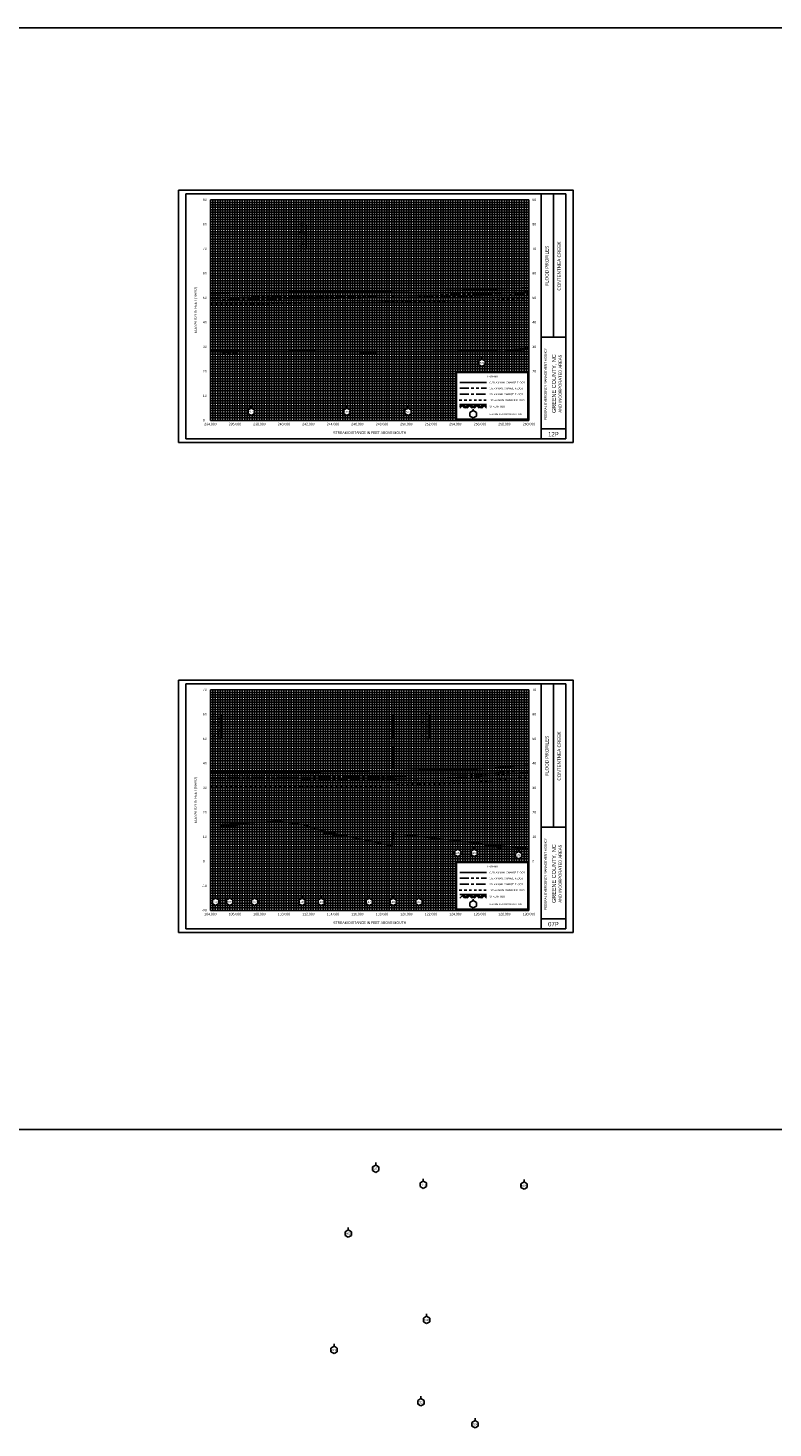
# Model space of a CAD drawing. Header units: inches. Extents: x -55 to 252, y 12 to 170.
# Tile 3 of 12: x 6 to 37, y 18 to 75. Entities that reach past the tile are written whole.
import ezdxf
from ezdxf.enums import TextEntityAlignment as Align

# ---------------------------------------------------------------- set-up
doc = ezdxf.new("R2010")
doc.units = ezdxf.units.IN
doc.header["$LTSCALE"] = 0.3
doc.header["$MEASUREMENT"] = 0
doc.set_wipeout_variables(frame=1)
for name, pattern in [('CENTER', [2, 1.25, -0.25, 0.25, -0.25]), ('DOT', [0.25, 0, -0.25]), ('HIDDEN', [0.375, 0.25, -0.125]), ('PHANTOM', [2.5, 1.25, -0.25, 0.25, -0.25, 0.25, -0.25])]:
    doc.linetypes.add(name, pattern=pattern)
doc.layers.get('0').update_dxf_attribs({"color": 3, "plot": 0})
for name, color, linetype in [('1', 5, 'Continuous'), ('2', 50, 'Continuous'), ('3', 9, 'DOT'), ('7', 7, 'Continuous'), ('LEGEND_BOX', 7, 'Continuous'), ('ROCK', 7, 'Continuous'), ('STREAM', 5, 'Continuous'), ('STRUCTURE', 30, 'Continuous'), ('TEXT', 255, 'Continuous'), ('WS10', 4, 'HIDDEN'), ('WS100', 5, 'PHANTOM'), ('WS50', 1, 'CENTER'), ('WS500', 1, 'Continuous'), ('XSEC', 7, 'Continuous')]:
    doc.layers.add(name, color=color, linetype=linetype)
doc.styles.add('ARIAL', font='ARIAL.TTF')
doc.styles.add('xs', font='ARIAL.TTF')

# ---------------------------------------------------------------- blocks, each defined once
blk = doc.blocks.new('rock')
at = {"layer": 'STREAM'}
for p, q in [((0.171, 0.001), (0.147, -0.023)), ((0.209, 0.001), (0.147, -0.061)), ((0.247, 0.001), (0.147, -0.099)), ((0.251, 0.001), (0.351, -0.099)), ((0.375, 0.001), (0.313, -0.061)), ((0.413, 0.001), (0.332, -0.08)), ((0.451, 0.001), (0.351, -0.099)), ((0.451, 0.001), (0.551, -0.099)), ((0.575, 0.001), (0.513, -0.061)), ((0.613, 0.001), (0.532, -0.08)), ((0.651, 0.001), (0.551, -0.099)), ((0.651, 0.001), (0.751, -0.099)), ((0.776, 0.001), (0.713, -0.061)), ((0.813, 0.001), (0.732, -0.08)), ((0.851, 0.001), (0.751, -0.099)), ((0.851, 0.001), (0.88, -0.028)), ((0.211, -0.034), (0.275, -0.099)), ((0.23, -0.016), (0.313, -0.099)), ((0.413, -0.036), (0.475, -0.099)), ((0.432, -0.018), (0.513, -0.099)), ((0.613, -0.036), (0.676, -0.099)), ((0.632, -0.018), (0.713, -0.099)), ((0.813, -0.036), (0.876, -0.099)), ((0.832, -0.018), (0.88, -0.066))]:
    blk.add_line(p, q, dxfattribs=at)
blk = doc.blocks.new('V_BASE')
blk.add_line((0, 0), (0, 1))
blk = doc.blocks.new('wipeout')
blk.add_wipeout([(0, 0.15), (-0.129917, 0.075), (-0.129917, -0.075), (0, -0.15), (0.129917, -0.075), (0.129917, 0.075)])
blk = doc.blocks.new('xsec')
blk.add_line((0, 0.35), (0, 0.25))
blk.add_blockref('wipeout', (0, 0.1))
for p, q in [((-0.13, 0.175), (0, 0.25)), ((-0.13, 0.025), (-0.13, 0.175)), ((0, -0.05), (-0.13, 0.025)), ((0.13, 0.175), (0, 0.25)), ((0, 0.25), (0, 0.25)), ((0, -0.05), (0.13, 0.025)), ((0.13, 0.025), (0.13, 0.175))]:
    blk.add_line(p, q)

msp = doc.modelspace()

# ---------------------------------------------------------------- linework, layer by layer
at = {"color": 252}
for points in [[(12.586, 68.777), (28.686, 68.777), (28.686, 58.477), (12.586, 58.477)], [(12.586, 48.777), (28.686, 48.777), (28.686, 38.477), (12.586, 38.477)]]:
    msp.add_lwpolyline(points, close=True, dxfattribs=at)
at = {"layer": '1'}
for p, q in [((12.886, 68.627), (12.886, 58.627)), ((28.386, 68.627), (12.886, 68.627)), ((27.386, 58.627), (27.386, 68.627)), ((27.886, 62.777), (27.886, 68.627)), ((28.386, 58.627), (28.386, 68.627)), ((27.386, 62.777), (28.386, 62.777)), ((27.386, 59.027), (28.386, 59.027)), ((12.886, 58.627), (12.886, 58.627)), ((12.886, 58.627), (28.386, 58.627)), ((12.886, 48.627), (12.886, 38.627)), ((28.386, 48.627), (12.886, 48.627)), ((27.386, 38.627), (27.386, 48.627)), ((27.886, 42.777), (27.886, 48.627)), ((28.386, 38.627), (28.386, 48.627)), ((27.386, 42.777), (28.386, 42.777)), ((27.386, 39.027), (28.386, 39.027)), ((12.886, 38.627), (12.886, 38.627)), ((12.886, 38.627), (28.386, 38.627))]:
    msp.add_line(p, q, dxfattribs=at)
at = {"layer": '2', "color": 50}
for p, q in [((13.886, 59.377), (13.886, 68.377)), ((13.886, 68.377), (26.886, 68.377)), ((14.886, 59.377), (14.886, 68.377)), ((15.886, 59.377), (15.886, 68.377)), ((16.886, 59.377), (16.886, 68.377)), ((17.886, 59.377), (17.886, 68.377)), ((18.886, 59.377), (18.886, 68.377)), ((19.886, 59.377), (19.886, 68.377)), ((20.886, 59.377), (20.886, 68.377)), ((21.886, 59.377), (21.886, 68.377)), ((22.886, 59.377), (22.886, 68.377)), ((23.886, 59.377), (23.886, 68.377)), ((26.886, 59.377), (26.886, 68.377)), ((13.886, 66.377), (26.886, 66.377)), ((13.886, 65.377), (26.886, 65.377)), ((13.886, 64.377), (26.886, 64.377)), ((13.886, 63.377), (26.886, 63.377)), ((13.886, 62.377), (26.886, 62.377)), ((13.886, 61.377), (26.886, 61.377)), ((13.886, 60.377), (23.886, 60.377)), ((13.886, 59.377), (26.886, 59.377)), ((13.886, 39.377), (13.886, 48.377)), ((13.886, 48.377), (26.886, 48.377)), ((14.886, 39.377), (14.886, 48.377)), ((15.886, 39.377), (15.886, 48.377)), ((16.886, 39.377), (16.886, 48.377)), ((17.886, 39.377), (17.886, 48.377)), ((18.886, 39.377), (18.886, 48.377)), ((19.886, 39.377), (19.886, 48.377)), ((20.886, 39.377), (20.886, 48.377)), ((21.886, 39.377), (21.886, 48.377)), ((22.886, 39.377), (22.886, 48.377)), ((23.886, 39.377), (23.886, 48.377)), ((26.886, 39.377), (26.886, 48.377)), ((13.886, 46.377), (26.886, 46.377)), ((13.886, 45.377), (26.886, 45.377)), ((13.886, 44.377), (26.886, 44.377)), ((13.886, 43.377), (26.886, 43.377)), ((13.886, 42.377), (26.886, 42.377)), ((13.886, 41.377), (26.886, 41.377)), ((13.886, 40.377), (23.886, 40.377)), ((13.886, 39.377), (26.886, 39.377))]:
    msp.add_line(p, q, dxfattribs=at)
at = {"layer": '2', "color": 50, "linetype": 'Continuous'}
for p, q in [((24.886, 61.377), (24.886, 68.377)), ((25.886, 61.377), (25.886, 68.377)), ((13.886, 67.377), (26.886, 67.377)), ((24.886, 41.377), (24.886, 48.377)), ((25.886, 41.377), (25.886, 48.377)), ((13.886, 47.377), (26.886, 47.377))]:
    msp.add_line(p, q, dxfattribs=at)
at = {"layer": '3', "color": 8, "linetype": 'Continuous'}
for p, q in [((13.886, 68.277), (26.886, 68.277)), ((13.886, 68.177), (26.886, 68.177)), ((13.886, 68.077), (26.886, 68.077)), ((13.986, 59.377), (13.986, 68.377)), ((14.086, 59.377), (14.086, 68.377)), ((14.186, 59.377), (14.186, 68.377)), ((14.286, 59.377), (14.286, 68.377)), ((14.386, 59.377), (14.386, 68.377)), ((14.486, 59.377), (14.486, 68.377)), ((14.586, 59.377), (14.586, 68.377)), ((14.686, 59.377), (14.686, 68.377)), ((14.786, 59.377), (14.786, 68.377)), ((14.986, 59.377), (14.986, 68.377)), ((15.086, 59.377), (15.086, 68.377)), ((15.186, 59.377), (15.186, 68.377)), ((15.286, 59.377), (15.286, 68.377)), ((15.386, 59.377), (15.386, 68.377)), ((15.486, 59.377), (15.486, 68.377)), ((15.586, 59.377), (15.586, 68.377)), ((15.686, 59.377), (15.686, 68.377)), ((15.786, 59.377), (15.786, 68.377)), ((15.986, 59.377), (15.986, 68.377)), ((16.086, 59.377), (16.086, 68.377)), ((16.186, 59.377), (16.186, 68.377)), ((16.286, 59.377), (16.286, 68.377)), ((16.386, 59.377), (16.386, 68.377)), ((16.486, 59.377), (16.486, 68.377)), ((16.586, 59.377), (16.586, 68.377)), ((16.686, 59.377), (16.686, 68.377)), ((16.786, 59.377), (16.786, 68.377)), ((16.986, 59.377), (16.986, 68.377)), ((17.086, 59.377), (17.086, 68.377)), ((17.186, 59.377), (17.186, 68.377)), ((17.286, 59.377), (17.286, 68.377)), ((17.386, 59.377), (17.386, 68.377)), ((17.486, 59.377), (17.486, 68.377)), ((17.586, 59.377), (17.586, 68.377)), ((17.686, 59.377), (17.686, 68.377)), ((17.786, 59.377), (17.786, 68.377)), ((17.986, 59.377), (17.986, 68.377)), ((18.086, 59.377), (18.086, 68.377)), ((18.186, 59.377), (18.186, 68.377)), ((18.286, 59.377), (18.286, 68.377)), ((18.386, 59.377), (18.386, 68.377)), ((18.486, 59.377), (18.486, 68.377)), ((18.586, 59.377), (18.586, 68.377)), ((18.686, 59.377), (18.686, 68.377)), ((18.786, 59.377), (18.786, 68.377)), ((18.986, 59.377), (18.986, 68.377)), ((19.086, 59.377), (19.086, 68.377)), ((19.186, 59.377), (19.186, 68.377)), ((19.286, 59.377), (19.286, 68.377)), ((19.386, 59.377), (19.386, 68.377)), ((19.486, 59.377), (19.486, 68.377)), ((19.586, 59.377), (19.586, 68.377)), ((19.686, 59.377), (19.686, 68.377)), ((19.786, 59.377), (19.786, 68.377)), ((19.986, 59.377), (19.986, 68.377)), ((20.086, 59.377), (20.086, 68.377)), ((20.186, 59.377), (20.186, 68.377)), ((20.286, 59.377), (20.286, 68.377)), ((20.386, 59.377), (20.386, 68.377)), ((20.486, 59.377), (20.486, 68.377)), ((20.586, 59.377), (20.586, 68.377)), ((20.686, 59.377), (20.686, 68.377)), ((20.786, 59.377), (20.786, 68.377)), ((20.986, 59.377), (20.986, 68.377)), ((21.086, 59.377), (21.086, 68.377)), ((21.186, 59.377), (21.186, 68.377)), ((21.286, 59.377), (21.286, 68.377)), ((21.386, 59.377), (21.386, 68.377)), ((21.486, 59.377), (21.486, 68.377)), ((21.586, 59.377), (21.586, 68.377)), ((21.686, 59.377), (21.686, 68.377)), ((21.786, 59.377), (21.786, 68.377)), ((21.986, 59.377), (21.986, 68.377)), ((22.086, 59.377), (22.086, 68.377)), ((22.186, 59.377), (22.186, 68.377)), ((22.286, 59.377), (22.286, 68.377)), ((22.386, 59.377), (22.386, 68.377)), ((22.486, 59.377), (22.486, 68.377)), ((22.586, 59.377), (22.586, 68.377)), ((22.686, 59.377), (22.686, 68.377)), ((22.786, 59.377), (22.786, 68.377)), ((22.986, 59.377), (22.986, 68.377)), ((23.086, 59.377), (23.086, 68.377)), ((23.186, 59.377), (23.186, 68.377)), ((23.286, 59.377), (23.286, 68.377)), ((23.386, 59.377), (23.386, 68.377)), ((23.486, 59.377), (23.486, 68.377)), ((23.586, 59.377), (23.586, 68.377)), ((23.686, 59.377), (23.686, 68.377)), ((23.786, 59.377), (23.786, 68.377)), ((23.986, 61.377), (23.986, 68.377)), ((24.086, 61.377), (24.086, 68.377)), ((24.186, 61.377), (24.186, 68.377)), ((24.286, 61.377), (24.286, 68.377)), ((24.386, 61.377), (24.386, 68.377)), ((24.486, 61.377), (24.486, 68.377)), ((24.586, 61.377), (24.586, 68.377)), ((24.686, 61.377), (24.686, 68.377)), ((24.786, 61.377), (24.786, 68.377)), ((24.986, 61.377), (24.986, 68.377)), ((25.086, 61.377), (25.086, 68.377)), ((25.186, 61.377), (25.186, 68.377)), ((25.286, 61.377), (25.286, 68.377)), ((25.386, 61.377), (25.386, 68.377)), ((25.486, 61.377), (25.486, 68.377)), ((25.586, 61.377), (25.586, 68.377)), ((25.686, 61.377), (25.686, 68.377)), ((25.786, 61.377), (25.786, 68.377)), ((25.986, 61.377), (25.986, 68.377)), ((26.086, 61.377), (26.086, 68.377)), ((26.186, 61.377), (26.186, 68.377)), ((26.286, 61.377), (26.286, 68.377)), ((26.386, 61.377), (26.386, 68.377)), ((26.486, 61.377), (26.486, 68.377)), ((26.586, 61.377), (26.586, 68.377)), ((26.686, 61.377), (26.686, 68.377)), ((26.786, 61.377), (26.786, 68.377)), ((13.886, 67.977), (26.886, 67.977)), ((13.886, 67.877), (26.886, 67.877)), ((13.886, 67.777), (26.886, 67.777)), ((13.886, 67.677), (26.886, 67.677)), ((13.886, 67.577), (26.886, 67.577)), ((13.886, 67.477), (26.886, 67.477)), ((13.886, 67.277), (26.886, 67.277)), ((13.886, 67.177), (26.886, 67.177)), ((13.886, 67.077), (26.886, 67.077)), ((13.886, 66.977), (26.886, 66.977)), ((13.886, 66.877), (26.886, 66.877)), ((13.886, 66.777), (26.886, 66.777)), ((13.886, 66.677), (26.886, 66.677)), ((13.886, 66.577), (26.886, 66.577)), ((13.886, 66.477), (26.886, 66.477)), ((13.886, 66.277), (26.886, 66.277)), ((13.886, 66.177), (26.886, 66.177)), ((13.886, 66.077), (26.886, 66.077)), ((13.886, 65.977), (26.886, 65.977)), ((13.886, 65.877), (26.886, 65.877)), ((13.886, 65.777), (26.886, 65.777)), ((13.886, 65.677), (26.886, 65.677)), ((13.886, 65.577), (26.886, 65.577)), ((13.886, 65.477), (26.886, 65.477)), ((13.886, 65.277), (26.886, 65.277)), ((13.886, 65.177), (26.886, 65.177)), ((13.886, 65.077), (26.886, 65.077)), ((13.886, 64.977), (26.886, 64.977)), ((13.886, 64.877), (26.886, 64.877)), ((13.886, 64.777), (26.886, 64.777)), ((13.886, 64.677), (26.886, 64.677)), ((13.886, 64.577), (26.886, 64.577)), ((13.886, 64.477), (26.886, 64.477)), ((13.886, 64.277), (26.886, 64.277)), ((13.886, 64.177), (26.886, 64.177)), ((13.886, 64.077), (26.886, 64.077)), ((13.886, 63.977), (26.886, 63.977)), ((13.886, 63.877), (26.886, 63.877)), ((13.886, 63.777), (26.886, 63.777)), ((13.886, 63.677), (26.886, 63.677)), ((13.886, 63.577), (26.886, 63.577)), ((13.886, 63.477), (26.886, 63.477)), ((13.886, 63.277), (26.886, 63.277)), ((13.886, 63.177), (26.886, 63.177)), ((13.886, 63.077), (26.886, 63.077)), ((13.886, 62.977), (26.886, 62.977)), ((13.886, 62.877), (26.886, 62.877)), ((13.886, 62.777), (26.886, 62.777)), ((13.886, 62.677), (26.886, 62.677)), ((13.886, 62.577), (26.886, 62.577)), ((13.886, 62.477), (26.886, 62.477)), ((13.886, 62.277), (26.886, 62.277)), ((13.886, 62.177), (26.886, 62.177)), ((13.886, 62.077), (26.886, 62.077)), ((13.886, 61.977), (26.886, 61.977)), ((13.886, 61.877), (26.886, 61.877)), ((13.886, 61.777), (26.886, 61.777)), ((13.886, 61.677), (26.886, 61.677)), ((13.886, 61.577), (26.886, 61.577)), ((13.886, 61.477), (26.886, 61.477)), ((13.886, 61.277), (23.886, 61.277)), ((13.886, 61.177), (23.886, 61.177)), ((13.886, 61.077), (23.886, 61.077)), ((13.886, 60.977), (23.886, 60.977)), ((13.886, 60.877), (23.886, 60.877)), ((13.886, 60.777), (23.886, 60.777)), ((13.886, 60.677), (23.886, 60.677)), ((13.886, 60.577), (23.886, 60.577)), ((13.886, 60.477), (23.886, 60.477)), ((13.886, 60.277), (23.886, 60.277)), ((13.886, 60.177), (23.886, 60.177)), ((13.886, 60.077), (23.886, 60.077)), ((13.886, 59.977), (23.886, 59.977)), ((13.886, 59.877), (23.886, 59.877)), ((13.886, 59.777), (23.886, 59.777)), ((13.886, 59.677), (23.886, 59.677)), ((13.886, 59.577), (23.886, 59.577)), ((13.886, 59.477), (23.886, 59.477)), ((13.886, 48.277), (26.886, 48.277)), ((13.886, 48.177), (26.886, 48.177)), ((13.886, 48.077), (26.886, 48.077)), ((13.986, 39.377), (13.986, 48.377)), ((14.086, 39.377), (14.086, 48.377)), ((14.186, 39.377), (14.186, 48.377)), ((14.286, 39.377), (14.286, 48.377)), ((14.386, 39.377), (14.386, 48.377)), ((14.486, 39.377), (14.486, 48.377)), ((14.586, 39.377), (14.586, 48.377)), ((14.686, 39.377), (14.686, 48.377)), ((14.786, 39.377), (14.786, 48.377)), ((14.986, 39.377), (14.986, 48.377)), ((15.086, 39.377), (15.086, 48.377)), ((15.186, 39.377), (15.186, 48.377)), ((15.286, 39.377), (15.286, 48.377)), ((15.386, 39.377), (15.386, 48.377)), ((15.486, 39.377), (15.486, 48.377)), ((15.586, 39.377), (15.586, 48.377)), ((15.686, 39.377), (15.686, 48.377)), ((15.786, 39.377), (15.786, 48.377)), ((15.986, 39.377), (15.986, 48.377)), ((16.086, 39.377), (16.086, 48.377)), ((16.186, 39.377), (16.186, 48.377)), ((16.286, 39.377), (16.286, 48.377)), ((16.386, 39.377), (16.386, 48.377)), ((16.486, 39.377), (16.486, 48.377)), ((16.586, 39.377), (16.586, 48.377)), ((16.686, 39.377), (16.686, 48.377)), ((16.786, 39.377), (16.786, 48.377)), ((16.986, 39.377), (16.986, 48.377)), ((17.086, 39.377), (17.086, 48.377)), ((17.186, 39.377), (17.186, 48.377)), ((17.286, 39.377), (17.286, 48.377)), ((17.386, 39.377), (17.386, 48.377)), ((17.486, 39.377), (17.486, 48.377)), ((17.586, 39.377), (17.586, 48.377)), ((17.686, 39.377), (17.686, 48.377)), ((17.786, 39.377), (17.786, 48.377)), ((17.986, 39.377), (17.986, 48.377)), ((18.086, 39.377), (18.086, 48.377)), ((18.186, 39.377), (18.186, 48.377)), ((18.286, 39.377), (18.286, 48.377)), ((18.386, 39.377), (18.386, 48.377)), ((18.486, 39.377), (18.486, 48.377)), ((18.586, 39.377), (18.586, 48.377)), ((18.686, 39.377), (18.686, 48.377)), ((18.786, 39.377), (18.786, 48.377)), ((18.986, 39.377), (18.986, 48.377)), ((19.086, 39.377), (19.086, 48.377)), ((19.186, 39.377), (19.186, 48.377)), ((19.286, 39.377), (19.286, 48.377)), ((19.386, 39.377), (19.386, 48.377)), ((19.486, 39.377), (19.486, 48.377)), ((19.586, 39.377), (19.586, 48.377)), ((19.686, 39.377), (19.686, 48.377)), ((19.786, 39.377), (19.786, 48.377)), ((19.986, 39.377), (19.986, 48.377)), ((20.086, 39.377), (20.086, 48.377)), ((20.186, 39.377), (20.186, 48.377)), ((20.286, 39.377), (20.286, 48.377)), ((20.386, 39.377), (20.386, 48.377)), ((20.486, 39.377), (20.486, 48.377)), ((20.586, 39.377), (20.586, 48.377)), ((20.686, 39.377), (20.686, 48.377)), ((20.786, 39.377), (20.786, 48.377)), ((20.986, 39.377), (20.986, 48.377)), ((21.086, 39.377), (21.086, 48.377)), ((21.186, 39.377), (21.186, 48.377)), ((21.286, 39.377), (21.286, 48.377)), ((21.386, 39.377), (21.386, 48.377)), ((21.486, 39.377), (21.486, 48.377)), ((21.586, 39.377), (21.586, 48.377)), ((21.686, 39.377), (21.686, 48.377)), ((21.786, 39.377), (21.786, 48.377)), ((21.986, 39.377), (21.986, 48.377)), ((22.086, 39.377), (22.086, 48.377)), ((22.186, 39.377), (22.186, 48.377)), ((22.286, 39.377), (22.286, 48.377)), ((22.386, 39.377), (22.386, 48.377)), ((22.486, 39.377), (22.486, 48.377)), ((22.586, 39.377), (22.586, 48.377)), ((22.686, 39.377), (22.686, 48.377)), ((22.786, 39.377), (22.786, 48.377)), ((22.986, 39.377), (22.986, 48.377)), ((23.086, 39.377), (23.086, 48.377)), ((23.186, 39.377), (23.186, 48.377)), ((23.286, 39.377), (23.286, 48.377)), ((23.386, 39.377), (23.386, 48.377)), ((23.486, 39.377), (23.486, 48.377)), ((23.586, 39.377), (23.586, 48.377)), ((23.686, 39.377), (23.686, 48.377)), ((23.786, 39.377), (23.786, 48.377)), ((23.986, 41.377), (23.986, 48.377)), ((24.086, 41.377), (24.086, 48.377)), ((24.186, 41.377), (24.186, 48.377)), ((24.286, 41.377), (24.286, 48.377)), ((24.386, 41.377), (24.386, 48.377)), ((24.486, 41.377), (24.486, 48.377)), ((24.586, 41.377), (24.586, 48.377)), ((24.686, 41.377), (24.686, 48.377)), ((24.786, 41.377), (24.786, 48.377)), ((24.986, 41.377), (24.986, 48.377)), ((25.086, 41.377), (25.086, 48.377)), ((25.186, 41.377), (25.186, 48.377)), ((25.286, 41.377), (25.286, 48.377)), ((25.386, 41.377), (25.386, 48.377)), ((25.486, 41.377), (25.486, 48.377)), ((25.586, 41.377), (25.586, 48.377)), ((25.686, 41.377), (25.686, 48.377)), ((25.786, 41.377), (25.786, 48.377)), ((25.986, 41.377), (25.986, 48.377)), ((26.086, 41.377), (26.086, 48.377)), ((26.186, 41.377), (26.186, 48.377)), ((26.286, 41.377), (26.286, 48.377)), ((26.386, 41.377), (26.386, 48.377)), ((26.486, 41.377), (26.486, 48.377)), ((26.586, 41.377), (26.586, 48.377)), ((26.686, 41.377), (26.686, 48.377)), ((26.786, 41.377), (26.786, 48.377)), ((13.886, 47.977), (26.886, 47.977)), ((13.886, 47.877), (26.886, 47.877)), ((13.886, 47.777), (26.886, 47.777)), ((13.886, 47.677), (26.886, 47.677)), ((13.886, 47.577), (26.886, 47.577)), ((13.886, 47.477), (26.886, 47.477)), ((13.886, 47.277), (26.886, 47.277)), ((13.886, 47.177), (26.886, 47.177)), ((13.886, 47.077), (26.886, 47.077)), ((13.886, 46.977), (26.886, 46.977)), ((13.886, 46.877), (26.886, 46.877)), ((13.886, 46.777), (26.886, 46.777)), ((13.886, 46.677), (26.886, 46.677)), ((13.886, 46.577), (26.886, 46.577)), ((13.886, 46.477), (26.886, 46.477)), ((13.886, 46.277), (26.886, 46.277)), ((13.886, 46.177), (26.886, 46.177)), ((13.886, 46.077), (26.886, 46.077)), ((13.886, 45.977), (26.886, 45.977)), ((13.886, 45.877), (26.886, 45.877)), ((13.886, 45.777), (26.886, 45.777)), ((13.886, 45.677), (26.886, 45.677)), ((13.886, 45.577), (26.886, 45.577)), ((13.886, 45.477), (26.886, 45.477)), ((13.886, 45.277), (26.886, 45.277)), ((13.886, 45.177), (26.886, 45.177)), ((13.886, 45.077), (26.886, 45.077)), ((13.886, 44.977), (26.886, 44.977)), ((13.886, 44.877), (26.886, 44.877)), ((13.886, 44.777), (26.886, 44.777)), ((13.886, 44.677), (26.886, 44.677)), ((13.886, 44.577), (26.886, 44.577)), ((13.886, 44.477), (26.886, 44.477)), ((13.886, 44.277), (26.886, 44.277)), ((13.886, 44.177), (26.886, 44.177)), ((13.886, 44.077), (26.886, 44.077)), ((13.886, 43.977), (26.886, 43.977)), ((13.886, 43.877), (26.886, 43.877)), ((13.886, 43.777), (26.886, 43.777)), ((13.886, 43.677), (26.886, 43.677)), ((13.886, 43.577), (26.886, 43.577)), ((13.886, 43.477), (26.886, 43.477)), ((13.886, 43.277), (26.886, 43.277)), ((13.886, 43.177), (26.886, 43.177)), ((13.886, 43.077), (26.886, 43.077)), ((13.886, 42.977), (26.886, 42.977)), ((13.886, 42.877), (26.886, 42.877)), ((13.886, 42.777), (26.886, 42.777)), ((13.886, 42.677), (26.886, 42.677)), ((13.886, 42.577), (26.886, 42.577)), ((13.886, 42.477), (26.886, 42.477)), ((13.886, 42.277), (26.886, 42.277)), ((13.886, 42.177), (26.886, 42.177)), ((13.886, 42.077), (26.886, 42.077)), ((13.886, 41.977), (26.886, 41.977)), ((13.886, 41.877), (26.886, 41.877)), ((13.886, 41.777), (26.886, 41.777)), ((13.886, 41.677), (26.886, 41.677)), ((13.886, 41.577), (26.886, 41.577)), ((13.886, 41.477), (26.886, 41.477)), ((13.886, 41.277), (23.886, 41.277)), ((13.886, 41.177), (23.886, 41.177)), ((13.886, 41.077), (23.886, 41.077)), ((13.886, 40.977), (23.886, 40.977)), ((13.886, 40.877), (23.886, 40.877)), ((13.886, 40.777), (23.886, 40.777)), ((13.886, 40.677), (23.886, 40.677)), ((13.886, 40.577), (23.886, 40.577)), ((13.886, 40.477), (23.886, 40.477)), ((13.886, 40.277), (23.886, 40.277)), ((13.886, 40.177), (23.886, 40.177)), ((13.886, 40.077), (23.886, 40.077)), ((13.886, 39.977), (23.886, 39.977)), ((13.886, 39.877), (23.886, 39.877)), ((13.886, 39.777), (23.886, 39.777)), ((13.886, 39.677), (23.886, 39.677)), ((13.886, 39.577), (23.886, 39.577)), ((13.886, 39.477), (23.886, 39.477))]:
    msp.add_line(p, q, dxfattribs=at)
at = {"layer": '7'}
for p, q in [((24.611, 59.777), (24.481, 59.702)), ((24.481, 59.702), (24.481, 59.552)), ((24.481, 59.702), (24.481, 59.702)), ((24.481, 59.552), (24.611, 59.477)), ((24.611, 59.777), (24.611, 59.834)), ((24.741, 59.702), (24.611, 59.777)), ((24.611, 59.477), (24.741, 59.552)), ((24.741, 59.552), (24.741, 59.702)), ((24.611, 39.777), (24.481, 39.702)), ((24.481, 39.702), (24.481, 39.552)), ((24.481, 39.702), (24.481, 39.702)), ((24.481, 39.552), (24.611, 39.477)), ((24.611, 39.777), (24.611, 39.834)), ((24.741, 39.702), (24.611, 39.777)), ((24.611, 39.477), (24.741, 39.552)), ((24.741, 39.552), (24.741, 39.702))]:
    msp.add_line(p, q, dxfattribs=at)
at = {"layer": 'LEGEND_BOX', "color": 0, "elevation": -10}
msp.add_lwpolyline([(23.936, 61.327), (23.936, 59.427), (26.836, 59.427), (26.836, 61.327), (23.936, 61.327), (23.936, 61.327)], dxfattribs=at)
at = {"layer": 'STREAM'}
for p, q in [((24.098, 60.027), (24.061, 59.99)), ((24.155, 60.027), (24.061, 59.933)), ((24.211, 60.027), (24.061, 59.877)), ((24.061, 60.027), (25.161, 60.027)), ((24.186, 60.001), (24.311, 59.877)), ((24.217, 60.027), (24.367, 59.877)), ((24.404, 60.027), (24.311, 59.933)), ((24.461, 60.027), (24.339, 59.905)), ((24.517, 60.027), (24.367, 59.877)), ((24.517, 60.027), (24.667, 59.877)), ((24.704, 60.027), (24.611, 59.933)), ((24.761, 60.027), (24.639, 59.905)), ((24.815, 60.024), (24.665, 59.874)), ((24.817, 60.027), (24.967, 59.877)), ((25.004, 60.027), (24.911, 59.933)), ((25.061, 60.027), (24.939, 59.905)), ((25.117, 60.027), (24.967, 59.877)), ((25.117, 60.027), (25.161, 59.983)), ((24.158, 59.973), (24.254, 59.877)), ((24.461, 59.97), (24.554, 59.877)), ((24.489, 59.999), (24.611, 59.877)), ((24.761, 59.97), (24.854, 59.877)), ((24.789, 59.999), (24.911, 59.877)), ((25.061, 59.97), (25.154, 59.877)), ((25.089, 59.999), (25.161, 59.926)), ((24.211, 40.027), (24.061, 39.877)), ((24.061, 40.027), (25.161, 40.027)), ((24.186, 40.001), (24.311, 39.877)), ((24.217, 40.027), (24.367, 39.877)), ((24.404, 40.027), (24.311, 39.933)), ((24.461, 40.027), (24.339, 39.905)), ((24.517, 40.027), (24.367, 39.877)), ((24.517, 40.027), (24.667, 39.877)), ((24.704, 40.027), (24.611, 39.933)), ((24.761, 40.027), (24.639, 39.905)), ((24.815, 40.024), (24.665, 39.874)), ((24.817, 40.027), (24.967, 39.877)), ((25.004, 40.027), (24.911, 39.933)), ((25.061, 40.027), (24.939, 39.905)), ((25.117, 40.027), (24.967, 39.877)), ((25.117, 40.027), (25.161, 39.983)), ((24.158, 39.973), (24.254, 39.877)), ((24.461, 39.97), (24.554, 39.877)), ((24.489, 39.999), (24.611, 39.877)), ((24.761, 39.97), (24.854, 39.877)), ((24.789, 39.999), (24.911, 39.877)), ((25.061, 39.97), (25.154, 39.877)), ((25.089, 39.999), (25.161, 39.926))]:
    msp.add_line(p, q, dxfattribs=at)
at = {"layer": 'STREAM', "color": 1}
for points in [[(17.102, 62.201), (17.259, 62.202), (18.153, 62.198), (19.452, 62.191), (20.64, 62.185), (21.948, 62.178), (24.977, 62.213), (25.611, 62.243), (26.886, 62.328)], [(13.886, 62.22), (14.684, 62.216), (15.55, 62.194), (17.102, 62.201), (17.102, 62.201)], [(13.887, 42.875), (14.1, 42.886), (14.678, 42.916), (15.689, 42.968), (16.686, 43.02), (17.101, 42.958), (17.101, 42.958)]]:
    msp.add_lwpolyline(points, dxfattribs=at)
at = {"layer": 'STRUCTURE'}
for p, q in [((21.266, 46.038), (21.366, 46.038)), ((21.316, 45.218), (21.316, 46.038)), ((21.266, 45.218), (21.366, 45.218))]:
    msp.add_line(p, q, dxfattribs=at)
at = {"layer": 'TEXT'}
for p, q in [((26.836, 61.327), (23.936, 61.327)), ((23.936, 61.327), (23.936, 59.427)), ((26.836, 59.427), (26.836, 61.327)), ((23.936, 59.427), (26.836, 59.427)), ((23.936, 59.427), (23.936, 59.427)), ((26.836, 41.327), (23.936, 41.327)), ((23.936, 41.327), (23.936, 39.427)), ((26.836, 39.427), (26.836, 41.327)), ((23.936, 39.427), (26.836, 39.427)), ((23.936, 39.427), (23.936, 39.427))]:
    msp.add_line(p, q, dxfattribs=at)
msp.add_lwpolyline([(21.316, 46.375), (21.316, 47.375), (21.316, 47.375)], dxfattribs=at)
at = {"layer": 'WS10'}
for p, q in [((24.046, 60.207), (25.146, 60.207)), ((24.046, 40.207), (25.146, 40.207))]:
    msp.add_line(p, q, dxfattribs=at)
for points in [[(13.886, 64.11), (14.684, 64.13), (14.684, 64.13), (15.55, 64.145), (17.102, 64.164), (17.102, 64.164), (17.102, 64.164)], [(17.102, 64.164), (17.259, 64.166), (17.259, 64.166), (18.153, 64.171), (18.153, 64.171), (19.452, 64.18), (19.452, 64.18), (20.64, 64.195), (20.64, 64.195), (21.948, 64.217), (21.948, 64.217), (24.977, 64.278), (24.977, 64.278), (25.611, 64.299), (25.611, 64.299), (26.886, 64.367)], [(17.101, 44.414), (17.627, 44.417), (17.627, 44.417), (18.411, 44.423), (18.411, 44.423), (19.58, 44.437), (19.58, 44.437), (20.37, 44.445), (20.37, 44.445), (21.118, 44.455), (21.118, 44.455), (21.287, 44.464), (21.287, 44.464), (21.31, 44.465), (21.31, 44.465), (21.324, 44.471), (21.324, 44.471), (21.347, 44.475), (21.347, 44.475), (21.503, 44.497), (21.503, 44.497), (22.397, 44.519), (22.397, 44.519), (23.981, 44.567), (23.981, 44.567), (24.658, 44.585), (24.658, 44.585), (26.464, 44.801), (26.464, 44.801), (26.886, 44.813)], [(13.887, 44.403), (14.1, 44.405), (14.1, 44.405), (14.678, 44.407), (14.678, 44.407), (15.689, 44.409), (15.689, 44.409), (16.686, 44.412), (17.101, 44.414), (17.101, 44.414), (17.101, 44.414)]]:
    msp.add_lwpolyline(points, dxfattribs=at)
at = {"layer": 'WS100'}
for p, q in [((24.061, 60.687), (25.161, 60.687)), ((24.061, 40.687), (25.161, 40.687))]:
    msp.add_line(p, q, dxfattribs=at)
for points in [[(17.102, 64.404), (17.259, 64.413), (17.259, 64.413), (18.153, 64.411), (18.153, 64.411), (19.452, 64.441), (19.452, 64.441), (20.64, 64.454), (20.64, 64.454), (21.948, 64.475), (21.948, 64.475), (24.977, 64.535), (24.977, 64.535), (25.611, 64.559), (25.611, 64.559), (26.886, 64.622)], [(13.886, 64.359), (14.684, 64.382), (14.684, 64.382), (15.55, 64.4), (17.102, 64.404), (17.102, 64.404), (17.102, 64.404)], [(13.887, 44.792), (14.1, 44.794), (14.1, 44.794), (14.678, 44.796), (14.678, 44.796), (15.689, 44.798), (15.689, 44.798), (16.686, 44.802), (17.101, 44.804), (17.101, 44.804), (17.101, 44.804)], [(17.101, 44.804), (17.627, 44.807), (17.627, 44.807), (18.411, 44.813), (18.411, 44.813), (19.58, 44.824), (19.58, 44.824), (20.37, 44.83), (20.37, 44.83), (21.118, 44.834), (21.118, 44.834), (21.287, 44.836), (21.287, 44.836), (21.31, 44.836), (21.31, 44.836), (21.324, 44.836), (21.324, 44.836), (21.347, 44.842), (21.347, 44.842), (21.503, 44.849), (21.503, 44.849), (22.397, 44.872), (22.397, 44.872), (23.981, 44.893), (23.981, 44.893), (24.658, 44.912), (24.658, 44.912), (26.464, 45.08), (26.464, 45.08), (26.886, 45.094)]]:
    msp.add_lwpolyline(points, dxfattribs=at)
at = {"layer": 'WS50'}
for p, q in [((24.061, 60.447), (25.161, 60.447)), ((24.061, 40.447), (25.161, 40.447))]:
    msp.add_line(p, q, dxfattribs=at)
for points in [[(13.886, 64.285), (14.684, 64.307), (14.684, 64.307), (15.55, 64.324), (17.102, 64.346), (17.102, 64.346), (17.102, 64.346)], [(17.102, 64.346), (17.259, 64.348), (17.259, 64.348), (18.153, 64.354), (18.153, 64.354), (19.452, 64.363), (19.452, 64.363), (20.64, 64.377), (20.64, 64.377), (21.948, 64.398), (21.948, 64.398), (24.977, 64.459), (24.977, 64.459), (25.611, 64.482), (25.611, 64.482), (26.886, 64.547)], [(13.887, 44.687), (14.1, 44.689), (14.1, 44.689), (14.678, 44.691), (14.678, 44.691), (15.689, 44.693), (15.689, 44.693), (16.686, 44.697), (17.101, 44.698), (17.101, 44.698), (17.101, 44.698)], [(17.101, 44.698), (17.627, 44.701), (17.627, 44.701), (18.411, 44.708), (18.411, 44.708), (19.58, 44.718), (19.58, 44.718), (20.37, 44.724), (20.37, 44.724), (21.118, 44.729), (21.118, 44.729), (21.287, 44.731), (21.287, 44.731), (21.31, 44.731), (21.31, 44.731), (21.324, 44.731), (21.324, 44.731), (21.347, 44.745), (21.347, 44.745), (21.503, 44.752), (21.503, 44.752), (22.397, 44.767), (22.397, 44.767), (23.981, 44.799), (23.981, 44.799), (24.658, 44.819), (24.658, 44.819), (26.464, 44.998), (26.464, 44.998), (26.886, 45.012)]]:
    msp.add_lwpolyline(points, dxfattribs=at)
at = {"layer": 'WS500'}
for p, q in [((24.061, 60.927), (25.161, 60.927)), ((24.061, 40.927), (25.161, 40.927))]:
    msp.add_line(p, q, dxfattribs=at)
for points in [[(13.886, 64.544), (14.684, 64.567), (14.684, 64.567), (15.55, 64.587), (17.102, 64.607), (17.102, 64.607), (17.102, 64.607)], [(17.102, 64.607), (17.259, 64.609), (17.259, 64.609), (18.153, 64.612), (18.153, 64.612), (19.452, 64.63), (19.452, 64.63), (20.64, 64.643), (20.64, 64.643), (21.948, 64.662), (21.948, 64.662), (24.977, 64.72), (24.977, 64.72), (25.611, 64.745), (25.611, 64.745), (26.886, 64.805)], [(17.101, 45.034), (17.627, 45.038), (17.627, 45.038), (18.411, 45.045), (18.411, 45.045), (19.58, 45.057), (19.58, 45.057), (20.37, 45.063), (20.37, 45.063), (21.118, 45.067), (21.118, 45.067), (21.287, 45.068), (21.287, 45.068), (21.31, 45.068), (21.31, 45.068), (21.324, 45.069), (21.324, 45.069), (21.347, 45.072), (21.347, 45.072), (21.503, 45.078), (21.503, 45.078), (22.397, 45.108), (22.397, 45.108), (23.981, 45.116), (23.981, 45.116), (24.658, 45.132), (24.658, 45.132), (26.464, 45.282), (26.464, 45.282), (26.886, 45.298)], [(13.887, 45.019), (14.1, 45.021), (14.1, 45.021), (14.678, 45.024), (14.678, 45.024), (15.689, 45.027), (15.689, 45.027), (16.686, 45.032), (17.101, 45.034), (17.101, 45.034), (17.101, 45.034)]]:
    msp.add_lwpolyline(points, dxfattribs=at)
at = {"layer": 'XSEC'}
msp.add_lwpolyline([(-23.96, 75.393), (134.693, 75.393), (134.693, 30.433), (-23.96, 30.433)], close=True, dxfattribs=at)

# ---------------------------------------------------------------- block references
at = {"layer": 'ROCK', "color": 1}
for p, rotation in [((25.805, 62.258, -10), 3.83129746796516), ((14.133, 62.224, -10), 359.1232623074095), ((19.826, 62.191, -1.334), 359.6561643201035), ((14.159, 42.883), 2.985913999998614), ((18.411, 42.641), 347.5942200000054)]:
    msp.add_blockref('rock', p, dxfattribs=dict(at, rotation=rotation))
at = {"layer": 'TEXT'}
for p in [(17.792, 66.377), (14.345, 46.376, 10), (22.842, 46.375, 10)]:
    msp.add_blockref('V_BASE', p, dxfattribs=at)
at = {"layer": 'XSEC', "color": 3}
for p in [(20.638, 28.734), (22.573, 28.077), (26.69, 28.048), (19.511, 26.085), (22.711, 22.562), (18.935, 21.338), (22.477, 19.199), (24.686, 18.301)]:
    msp.add_blockref('xsec', p, dxfattribs=at)

# ---------------------------------------------------------------- texts
at = {"layer": 'TEXT', "style": 'ARIAL'}
for s, height, p in [(' 90', 0.1, (13.539, 68.332, -10)), (' 90', 0.1, (26.989, 68.332, -10)), (' 80', 0.1, (13.539, 67.332, -10)), (' 80', 0.1, (26.989, 67.332, -10)), (' 70', 0.1, (13.539, 66.332, -10)), (' 70', 0.1, (26.989, 66.332, -10)), (' 60', 0.1, (13.539, 65.332, -10)), (' 60', 0.1, (26.989, 65.332, -10)), (' 50', 0.1, (13.539, 64.332, -10)), (' 50', 0.1, (26.989, 64.332, -10)), (' 40', 0.1, (13.539, 63.332, -10)), (' 40', 0.1, (26.989, 63.332, -10)), (' 30', 0.1, (13.539, 62.332, -10)), (' 30', 0.1, (26.989, 62.332, -10)), (' 20', 0.1, (13.539, 61.332, -10)), ('LEGEND', 0.08, (25.167, 61.129)), (' 20', 0.1, (26.989, 61.332, -10)), ('0.2% ANNUAL CHANCE FLOOD', 0.07, (25.281, 60.887)), ('1% ANNUAL CHANCE FLOOD', 0.07, (25.281, 60.647)), (' 10', 0.1, (13.539, 60.332, -10)), ('2% ANNUAL CHANCE FLOOD', 0.07, (25.281, 60.407)), ('10% ANNUAL CHANCE FLOOD', 0.07, (25.281, 60.167)), (' 0', 0.1, (13.539, 59.332, -10)), ('STREAM BED', 0.07, (25.281, 59.912)), ('CROSS SECTION LOCATION', 0.07, (25.281, 59.6)), (' 70', 0.1, (13.539, 48.332, -10)), (' 70', 0.1, (26.989, 48.332, -10)), (' 60', 0.1, (13.539, 47.332, -10)), (' 60', 0.1, (26.989, 47.332, -10)), (' 50', 0.1, (13.539, 46.332, -10)), (' 50', 0.1, (26.989, 46.332, -10)), (' 40', 0.1, (13.539, 45.332, -10)), (' 40', 0.1, (26.989, 45.332, -10)), (' 30', 0.1, (13.539, 44.332, -10)), (' 30', 0.1, (26.989, 44.332, -10)), (' 20', 0.1, (13.539, 43.332, -10)), (' 20', 0.1, (26.989, 43.332, -10)), (' 10', 0.1, (13.539, 42.332, -10)), (' 10', 0.1, (26.989, 42.332, -10)), (' 0', 0.1, (13.539, 41.332, -10)), ('LEGEND', 0.08, (25.167, 41.129)), (' 0', 0.1, (26.989, 41.332, -10)), ('0.2% ANNUAL CHANCE FLOOD', 0.07, (25.281, 40.887)), ('1% ANNUAL CHANCE FLOOD', 0.07, (25.281, 40.647)), ('-10', 0.1, (13.539, 40.332, -10)), ('2% ANNUAL CHANCE FLOOD', 0.07, (25.281, 40.407)), ('10% ANNUAL CHANCE FLOOD', 0.07, (25.281, 40.167)), ('-20', 0.1, (13.539, 39.332, -10)), ('STREAM BED', 0.07, (25.281, 39.912)), ('CROSS SECTION LOCATION', 0.07, (25.281, 39.6))]:
    msp.add_text(s, height=height, dxfattribs=at).set_placement(p)
for s, height, p in [('FLOOD PROFILES', 0.135, (27.686, 64.868)), ('FEDERAL EMERGENCY MANAGEMENT AGENCY', 0.09, (27.608, 59.399)), ('FLOOD PROFILES', 0.135, (27.686, 44.868)), ('FEDERAL EMERGENCY MANAGEMENT AGENCY', 0.09, (27.608, 39.399))]:
    msp.add_text(s, height=height, rotation=90, dxfattribs=at).set_placement(p)
for s, height, p in [('CONTENTNEA CREEK', 0.135, (28.186, 65.677)), ('ELEVATION IN FEET (NAVD)', 0.1, (13.326, 63.877, -10)), ('GREENE COUNTY, NC', 0.16, (27.986, 60.877)), ('AND INCORPORATED AREAS', 0.12, (28.219, 60.877)), ('STATE HIGHWAY 123', 0.1, (21.266, 46.875)), ('CONTENTNEA CREEK', 0.135, (28.186, 45.677)), ('ELEVATION IN FEET (NAVD)', 0.1, (13.326, 43.877, -10)), ('GREENE COUNTY, NC', 0.16, (27.986, 40.877)), ('AND INCORPORATED AREAS', 0.12, (28.219, 40.877))]:
    msp.add_text(s, height=height, rotation=90, dxfattribs=at).set_placement(p, align=Align.CENTER)
for s, height, p in [('234,000', 0.1, (13.888, 59.177, -10)), ('236,000', 0.1, (14.888, 59.177, -10)), ('238,000', 0.1, (15.888, 59.177, -10)), ('240,000', 0.1, (16.888, 59.177, -10)), ('242,000', 0.1, (17.888, 59.177, -10)), ('244,000', 0.1, (18.888, 59.177, -10)), ('STREAM DISTANCE IN FEET ABOVE MOUTH', 0.1, (20.386, 58.827, -10)), ('246,000', 0.1, (19.888, 59.177, -10)), ('248,000', 0.1, (20.888, 59.177, -10)), ('250,000', 0.1, (21.888, 59.177, -10)), ('252,000', 0.1, (22.888, 59.177, -10)), ('254,000', 0.1, (23.888, 59.177, -10)), ('256,000', 0.1, (24.888, 59.177, -10)), ('258,000', 0.1, (25.888, 59.177, -10)), ('260,000', 0.1, (26.888, 59.177, -10)), ('12P', 0.175, (27.886, 58.727)), ('104,000', 0.1, (13.888, 39.177, -10)), ('106,000', 0.1, (14.888, 39.177, -10)), ('108,000', 0.1, (15.888, 39.177, -10)), ('110,000', 0.1, (16.888, 39.177, -10)), ('112,000', 0.1, (17.888, 39.177, -10)), ('114,000', 0.1, (18.888, 39.177, -10)), ('STREAM DISTANCE IN FEET ABOVE MOUTH', 0.1, (20.386, 38.827, -10)), ('116,000', 0.1, (19.888, 39.177, -10)), ('118,000', 0.1, (20.888, 39.177, -10)), ('120,000', 0.1, (21.888, 39.177, -10)), ('122,000', 0.1, (22.888, 39.177, -10)), ('124,000', 0.1, (23.888, 39.177, -10)), ('126,000', 0.1, (24.888, 39.177, -10)), ('128,000', 0.1, (25.888, 39.177, -10)), ('130,000', 0.1, (26.888, 39.177, -10)), ('07P', 0.175, (27.886, 38.727))]:
    msp.add_text(s, height=height, dxfattribs=at).set_placement(p, align=Align.CENTER)
at = {"layer": 'TEXT', "char_height": 0.1, "width": 2.1677, "attachment_point": 2, "rotation": 90, "style": 'ARIAL'}
for s, insert in [('CONFLUENCE OF\\PNAHUNTA SWAMP', (17.462, 66.882)), ('\\pi-0.4,l0.4;CONFLUENCE OF\\PWHEAT SWAMP  ', (14.015, 46.881, 10)), ('CONFLUENCE OF\\PRAINBOW CREEK', (22.512, 46.88, 10))]:
    msp.add_mtext(s, dxfattribs=dict(at, insert=insert))

# ---------------------------------------------------------------- next in the draw order: block references
at = {"layer": 'XSEC', "color": 3}
for p in [(24.969, 61.627), (15.556, 59.628), (19.457, 59.628), (21.953, 59.628), (23.98, 41.626, 10), (24.657, 41.626, 10), (26.462, 41.527, 10), (14.099, 39.628, 10), (14.677, 39.628, 10), (15.688, 39.628, 10), (17.626, 39.625, 10), (18.41, 39.625, 10), (20.369, 39.625, 10), (21.346, 39.625, 10), (22.396, 39.625, 10)]:
    msp.add_blockref('xsec', p, dxfattribs=at)

# ---------------------------------------------------------------- next in the draw order: texts
at = {"layer": 'TEXT', "style": 'xs'}
for s, p in [('2275', (20.638, 28.833, 1)), ('1014', (22.573, 28.176, 1)), ('1096', (26.69, 28.146, 1)), ('953', (19.511, 26.184, 1)), ('2316', (22.711, 22.661, 1)), ('2241', (18.935, 21.436, 1)), ('2312', (22.477, 19.297, 1)), ('2356', (24.686, 18.399, 1))]:
    msp.add_text(s, height=0.08, dxfattribs=at).set_placement(p, align=Align.MIDDLE_CENTER)

# ---------------------------------------------------------------- next in the draw order: linework, layer by layer
at = {"layer": 'STREAM', "color": 1}
msp.add_lwpolyline([(17.101, 42.958), (17.627, 42.88), (18.411, 42.641), (19.58, 42.384), (20.37, 42.215), (21.118, 42.046), (21.287, 42.009), (21.31, 42.009), (21.324, 42.509), (21.347, 42.509), (21.503, 42.491), (22.397, 42.398), (23.981, 42.214), (24.658, 42.138), (26.464, 41.928), (26.886, 41.886)], dxfattribs=at)

# ---------------------------------------------------------------- next in the draw order: block references
at = {"layer": 'ROCK', "color": 1, "rotation": 352.9574558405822}
msp.add_blockref('rock', (24.928, 42.106), dxfattribs=at)

# ---------------------------------------------------------------- next in the draw order: texts
at = {"layer": 'TEXT', "style": 'xs'}
for s, p in [('2562', (24.969, 61.725, 1)), ('2373', (15.556, 59.726, 1)), ('2451', (19.457, 59.726, 1)), ('2501', (21.953, 59.726, 1)), ('1242', (23.98, 41.724, 11)), ('1256', (24.657, 41.724, 11)), ('1292', (26.462, 41.626, 11)), ('1044', (14.099, 39.727, 11)), ('1056', (14.677, 39.727, 11)), ('1076', (15.688, 39.727, 11)), ('1115', (17.626, 39.723, 11)), ('1131', (18.41, 39.723, 11)), ('1170', (20.369, 39.723, 11)), ('1189', (21.346, 39.724, 11)), ('1210', (22.396, 39.723, 11))]:
    msp.add_text(s, height=0.08, dxfattribs=at).set_placement(p, align=Align.MIDDLE_CENTER)

doc.saveas('drawing.dxf')
